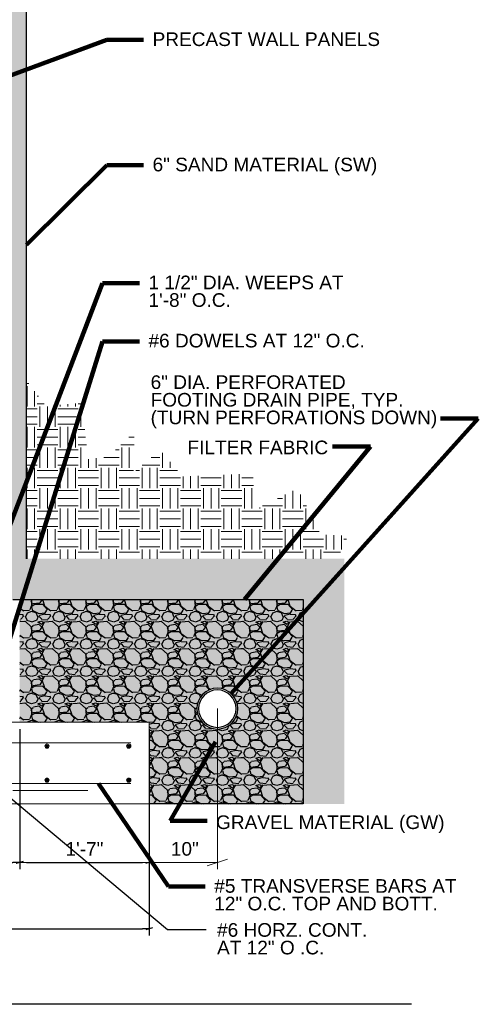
# Model space of a CAD drawing. Header units: inches. Extents: x -298 to 154, y 23 to 290.
# Tile 9 of 10: x 87 to 154, y 28 to 173. Entities that reach past the tile are written whole.
import ezdxf
from ezdxf.enums import TextEntityAlignment as Align

# ---------------------------------------------------------------- set-up
doc = ezdxf.new("R2010")
doc.units = ezdxf.units.IN
doc.header["$LTSCALE"] = 0.2
doc.header["$MEASUREMENT"] = 0
for name, color, linetype, lineweight in [('G-ANNO-DIM', 1, 'Continuous', 0), ('G-ANNO-PATT', 7, 'Continuous', 0), ('G-ANNO-TEXT', 7, 'Continuous', 30), ('S-FNDN-FTNG', 7, 'Continuous', 13), ('S-REIN-RBAR', 7, 'Continuous', 13), ('WC-REINF', 7, 'Continuous', 0)]:
    doc.layers.add(name, color=color, linetype=linetype, lineweight=lineweight)
doc.styles.add("3 4 1'-0", font='arial.ttf', dxfattribs={"height": 2})
doc.dimstyles.new("3 4 1'-0", dxfattribs={"dimtxt": 2, "dimasz": 1, "dimexe": 1, "dimexo": 1, "dimgap": 1, "dimtad": 1, "dimdec": 0, "dimzin": 11, "dimdsep": 46, "dimlunit": 3, "dimtxsty": "3 4 1'-0", "dimcen": 0, "dimadec": 4, "dimazin": 3, "dimtfac": 1, "dimtdec": 0, "dimtofl": 0, "dimtmove": 0, "dimatfit": 3, "dimfxl": 1, "dimtolj": 1, "dimtzin": 0, "dimarcsym": 0})

# ---------------------------------------------------------------- blocks, each defined once
blk = doc.blocks.new('REINFDOT')
at = {"layer": 'WC-REINF'}
for radius in [0.003125, 0.001875, 0.000625]:
    blk.add_circle((0, 0), radius, dxfattribs=at)
blk = doc.blocks.new('REINF. DOT_1')
at = {"layer": 'S-REIN-RBAR', "extrusion": (0, 0, -1), "xscale": 100, "yscale": -100, "zscale": 100, "rotation": 90}
blk.add_blockref('REINFDOT', (-36.533405, 24.589429), dxfattribs=at)
blk = doc.blocks.new('REINFDOT1')
for radius in [0.003125, 0.001875, 0.000625]:
    blk.add_circle((0, 0), radius)
blk = doc.blocks.new('REINF. DOT')
at = {"layer": 'S-REIN-RBAR', "xscale": 100, "yscale": 100, "zscale": 100, "rotation": 90.00000000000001}
blk.add_blockref('REINFDOT1', (36.53340474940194, 24.5894290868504), dxfattribs=at)
blk = doc.blocks.new('_Oblique_0.3')
at = {"color": 0, "linetype": 'ByBlock', "lineweight": -2}
for p, q in [((0, 0), (-1, 0)), ((0.5, 0.166667), (-0.5, -0.166667))]:
    blk.add_line(p, q, dxfattribs=at)
blk = doc.blocks.new('*D410')
at = {"layer": 'G-ANNO-DIM', "color": 0, "lineweight": -2, "transparency": 16777216}
for p, q in [((39.61776356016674, 56.82193616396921), (39.61776356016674, 38.49389316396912)), ((105.6177635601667, 56.82193616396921), (105.6177635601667, 38.49389316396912)), ((40.61776356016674, 39.49389316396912), (104.6177635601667, 39.49389316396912))]:
    blk.add_line(p, q, dxfattribs=at)
at = {"layer": 'G-ANNO-DIM', "color": 0, "lineweight": -2, "transparency": 16777216, "rotation": 180}
blk.add_blockref('_Oblique_0.3', (39.61776356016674, 39.49389316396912), dxfattribs=at)
at = {"layer": 'G-ANNO-DIM', "color": 0, "lineweight": -2, "transparency": 16777216}
blk.add_blockref('_Oblique_0.3', (105.6177635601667, 39.49389316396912), dxfattribs=at)
at = {"layer": 'G-ANNO-DIM', "color": 0, "transparency": 16777216, "insert": (72.61776356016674, 41.5150391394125), "char_height": 2, "attachment_point": 5, "style": "3 4 1'-0"}
blk.add_mtext('\\A1;5\'-6"', dxfattribs=at)
blk = doc.blocks.new('*D429')
at = {"layer": 'G-ANNO-DIM', "color": 0, "lineweight": -2, "transparency": 16777216}
for p, q in [((68.61776356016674, 68.82193616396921), (68.61776356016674, 48.23369216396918)), ((86.61776356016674, 68.82193616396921), (86.61776356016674, 48.23369216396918)), ((69.61776356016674, 49.23369216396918), (85.61776356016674, 49.23369216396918))]:
    blk.add_line(p, q, dxfattribs=at)
at = {"layer": 'G-ANNO-DIM', "color": 0, "lineweight": -2, "transparency": 16777216, "rotation": 180}
blk.add_blockref('_Oblique_0.3', (68.61776356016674, 49.23369216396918), dxfattribs=at)
at = {"layer": 'G-ANNO-DIM', "color": 0, "lineweight": -2, "transparency": 16777216}
blk.add_blockref('_Oblique_0.3', (86.61776356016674, 49.23369216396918), dxfattribs=at)
at = {"layer": 'G-ANNO-DIM', "color": 0, "transparency": 16777216, "insert": (77.61776356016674, 51.25483813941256), "char_height": 2, "attachment_point": 5, "style": "3 4 1'-0"}
blk.add_mtext('\\A1;1\'-6"', dxfattribs=at)

msp = doc.modelspace()

# ---------------------------------------------------------------- hatches: boundary and pattern name
at = {"layer": 'G-ANNO-PATT', "extrusion": (0, 0, -1)}
h = msp.add_hatch(dxfattribs=at)
h.set_pattern_fill('DGN_EARTH', color=256, style=0, pattern_type=2)
h.set_pattern_definition([(90, (-80.58259485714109, 140.1828288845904), (-6.000079, 3.673988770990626e-16), [3.00002, -3.00002]), (90, (-77.58255485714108, 137.1828088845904), (-6.000079, 3.673988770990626e-16), [3.00002, -3.00002]), (90, (-81.69260885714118, 140.1828288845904), (-6.000079, 3.673988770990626e-16), [3.00002, -3.00002]), (90, (-78.69256985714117, 137.1828088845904), (-6.000079, 3.673988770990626e-16), [3.00002, -3.00002]), (90, (-82.80262385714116, 140.1828288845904), (-6.000079, 3.673988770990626e-16), [3.00002, -3.00002]), (90, (-79.83258485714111, 137.1828088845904), (-6.000079, 3.673988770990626e-16), [3.00002, -3.00002]), (0, (-80.19258985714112, 142.7928458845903), (0, 6.000039), [3.000039, -3.000039]), (0, (-83.19262885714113, 139.8228258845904), (0, 6.000039), [3.000039, -3.000039]), (0, (-80.19258985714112, 141.6828388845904), (0, 6.000039), [3.000039, -3.000039]), (0, (-83.19262885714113, 138.6828188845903), (0, 6.000039), [3.000039, -3.000039]), (0, (-80.19258985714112, 140.5728308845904), (0, 6.000039), [3.000039, -3.000039]), (0, (-83.19262885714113, 137.5728118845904), (0, 6.000039), [3.000039, -3.000039])])
h.paths.add_polyline_path([(-133.2296460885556, 93.82194352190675), (-87.61778238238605, 93.82194352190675), (-87.61778238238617, 120.0191454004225), (-90.48025195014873, 116.2070149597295), (-95.81489919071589, 116.7152990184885), (-96.32318324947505, 111.3806517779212), (-96.60140493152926, 108.4606024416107), (-99.52145426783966, 108.738824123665), (-103.4358238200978, 112.4311905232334), (-103.2906633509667, 106.4770058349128), (-107.209996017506, 109.8171582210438), (-110.5501484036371, 105.8978255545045), (-120.8550801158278, 106.3317818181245), (-121.0796720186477, 100.9985157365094), (-127.3873012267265, 104.1534215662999), (-128.5202543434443, 101.8882990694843), (-129.6532074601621, 99.62317657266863), (-130.7861605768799, 97.35805407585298), (-134.7904851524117, 97.18266876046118)])
at = {"layer": 'G-ANNO-TEXT'}
h = msp.add_hatch(dxfattribs=at)
h.set_pattern_fill('DGN_CONCRETE', color=256, style=0, pattern_type=2)
h.set_pattern_definition([(136.602913, (22.09811705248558, 210.2629879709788), (-38.91417313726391, 36.05964569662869), [0.374891, -74.603258]), (139.602183, (21.78680305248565, 206.6827799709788), (-31.1313387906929, 25.75688932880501), [0.357684, -71.179198]), (140.396933, (18.36235605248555, 209.5675519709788), (-7.782834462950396, 5.151378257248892), [0.404052, -40.001116]), (82.824095, (21.78680305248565, 206.6827799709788), (7.782835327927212, 56.66515732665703), [0.311523, -61.993024]), (82.824095, (22.09811705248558, 210.2629879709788), (7.782835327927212, 56.66515732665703), [0.311523, -61.993024]), (90, (18.36235605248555, 209.5675519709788), (-7.782835, 4.765611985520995e-16), [0.309083, -4.842295]), (193.939602, (21.82571805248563, 206.9918629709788), (-38.9141734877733, -10.30275577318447), [0.3207599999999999, -63.83117899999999]), (189.395733, (22.13703105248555, 210.5720699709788), (-7.782834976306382, -1.806978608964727e-07), [0.315547, -31.239119]), (189.395733, (18.36235605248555, 209.8766339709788), (-7.782834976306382, -1.806978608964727e-07), [0.315547, -31.239119]), (137.931322, (23.10988505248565, 207.6100279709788), (-23.34850382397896, 20.60551169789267), [0.576629, -114.74913]), (135.206013, (17.38950205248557, 206.9403489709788), (-7.782834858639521, 5.151378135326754), [0.548361, -21.386094]), (185.814341, (23.1877140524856, 208.0478949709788), (-46.69700827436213, -5.15137777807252), [0.5085, -101.191558]), (186.295127, (17.46733005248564, 207.3782159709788), (-38.91417298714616, -5.151377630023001), [0.469803, -46.510483]), (79.92126600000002, (23.10988505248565, 207.6100279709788), (7.782835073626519, 41.21102392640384), [0.44473, -88.501292]), (79.92126600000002, (17.38950205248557, 206.9403489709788), (7.782834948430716, 46.36240197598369), [0.44473, -88.501292]), (113.348143, (24.35513905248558, 208.5887899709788), (-7.782834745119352, 15.45413340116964), [0.392758, -38.883037]), (114.932278, (20.7361210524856, 209.8251209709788), (-7.782834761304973, 15.45413346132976), [0.369251, -73.481014]), (114.932278, (18.71258405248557, 206.8373209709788), (-7.782834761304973, 15.45413346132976), [0.369251, -73.481014]), (107.939276, (17.07818905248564, 211.0356939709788), (-15.56566885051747, 46.36240129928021), [0.379023, -75.425626]), (58.854159, (24.35513905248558, 208.5887899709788), (7.782834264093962, 10.30275588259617), [0.30095, -29.794024]), (56.11950299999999, (18.71258405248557, 206.8373209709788), (23.34850430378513, 36.05964585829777), [0.279224, -55.56549399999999]), (56.11950299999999, (20.7361210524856, 209.8251209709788), (23.34850430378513, 36.05964585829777), [0.279224, -55.56549399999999]), (52.932131, (17.07818905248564, 211.0356939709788), (7.782834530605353, 5.151377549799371), [0.3228, -12.589183]), (161.688305, (18.86824005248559, 207.0691329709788), (-7.78283521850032, -2.590507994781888e-07), [0.3279189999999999, -16.06801799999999]), (161.688305, (24.5107960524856, 208.8463589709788), (-7.78283521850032, -2.590507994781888e-07), [0.3279189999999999, -16.06801799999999]), (161.688305, (20.89177705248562, 210.0569329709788), (-7.78283521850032, -2.590507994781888e-07), [0.3279189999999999, -16.06801799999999]), (161.688305, (17.27275905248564, 211.2932629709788), (-7.78283521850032, -2.590507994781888e-07), [0.3279189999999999, -16.06801799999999])])
h.paths.add_polyline_path([(134.2296460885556, 57.82194352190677), (134.2296460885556, 93.82194352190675), (87.61778238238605, 93.82194352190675), (87.61778238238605, 241.8219435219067), (-240.3822176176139, 241.8219435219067), (-240.3822176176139, 93.82194352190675), (-286.9940813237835, 93.32194352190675), (-286.9940813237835, 57.32194352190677), (-280.9940813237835, 57.42679513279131), (-280.9940813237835, 63.32194352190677), (-280.9940813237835, 87.32194352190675), (-238.3822176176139, 87.82194352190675), (-234.3822176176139, 87.82194352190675), (-234.3822176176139, 89.97894352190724), (-234.3822176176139, 217.6649435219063), (-234.3822176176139, 219.8219435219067), (-235.3822176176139, 219.8219435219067), (-235.3822176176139, 235.8219435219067), (-187.3797348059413, 235.8219435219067), (82.61778238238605, 235.8219435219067), (82.61778238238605, 219.8219435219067), (81.61778238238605, 219.8219435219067), (81.61778238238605, 217.6649435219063), (81.61778238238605, 89.97894352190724), (81.61778238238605, 87.82194352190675), (85.61778238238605, 87.82194352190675), (128.2296460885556, 87.82194352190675), (128.2296460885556, 63.82194352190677), (128.2296460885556, 57.82194352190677), (131.523269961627, 57.82194352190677)])
h = msp.add_hatch(dxfattribs=at)
h.set_pattern_fill('GRAVEL', color=256, style=0, pattern_type=2)
h.set_pattern_definition([(200.556169, (168.3351455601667, 74.05753516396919), (-12.00003982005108, -4.000039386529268), [0.6835200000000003, -101.844944]), (4.763673, (177.3797705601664, 73.78174916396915), (-36.00011832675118, -4.00003999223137), [1.003195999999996, -47.16334299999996]), (4.763673, (173.379771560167, 73.7817541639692), (-36.00011832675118, -4.00003999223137), [1.003195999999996, -47.16334299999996]), (4.763673, (169.3797725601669, 73.78175916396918), (-36.00011832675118, -4.00003999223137), [1.003195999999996, -47.16334299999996]), (332.35387, (168.5355305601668, 74.19218516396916), (-60.00019680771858, 32.00031540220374), [0.94826, -93.878342]), (332.35387, (172.5355195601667, 74.1921671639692), (-60.00019680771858, 32.00031540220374), [0.94826, -93.878342]), (332.35387, (176.5355085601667, 74.19214916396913), (-60.00019680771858, 32.00031540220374), [0.94826, -93.878342]), (285.2550230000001, (168.3417205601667, 74.72789916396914), (-4.542878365e-07, -4.00003946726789), [0.5824080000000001, -45.025037]), (285.2550230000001, (172.3417325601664, 74.72790316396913), (-4.542878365e-07, -4.00003946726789), [0.5824080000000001, -45.025037]), (285.2550230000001, (176.3417435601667, 74.72790716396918), (-4.542878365e-07, -4.00003946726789), [0.5824080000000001, -45.025037]), (213.690241, (168.8665725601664, 75.1472271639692), (-12.0000393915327, -4.000039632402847), [0.5919300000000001, -13.830351]), (213.690241, (172.8665955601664, 75.1472271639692), (-12.0000393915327, -4.000039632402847), [0.5919649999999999, -13.830317]), (213.690241, (168.8998885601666, 71.1702621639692), (-12.0000393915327, -4.000039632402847), [0.040468, -14.381814]), (213.690241, (176.8666195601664, 75.1472271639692), (-12.0000393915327, -4.000039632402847), [0.5919989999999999, -13.830282]), (213.690241, (172.8998845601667, 71.17024216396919), (-12.0000393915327, -4.000039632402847), [0.040434, -14.381848]), (213.690241, (176.8998795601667, 71.17022316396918), (-12.0000393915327, -4.000039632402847), [0.040399, -14.381882]), (180, (169.9262215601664, 75.09655316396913), (-12.000039, 4.000039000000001), [1.04, -10.960039]), (181.735716, (173.9262215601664, 75.09655316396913), (-120.0003939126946, -4.000039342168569), [1.04, -131.021026]), (180, (177.9262215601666, 75.09655316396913), (-12.000039, 4.000039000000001), [1.04, -10.960039]), (131.987026, (178.6609245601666, 74.32177916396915), (-12.00003998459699, 12.0001178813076), [1.076287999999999, -52.73858000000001]), (131.987026, (174.6609335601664, 74.32179516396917), (-12.00003998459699, 12.0001178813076), [1.076287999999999, -52.73858000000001]), (131.987026, (170.6609425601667, 74.32181016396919), (-12.00003998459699, 12.0001178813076), [1.076287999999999, -52.73858000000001]), (59.03640900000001, (178.2856675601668, 73.79092216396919), (-12.00003905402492, -16.00015740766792), [0.5556960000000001, -22.768301]), (59.03640900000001, (174.2856405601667, 73.79091316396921), (-12.00003905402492, -16.00015740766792), [0.5556960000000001, -22.768301]), (59.03640900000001, (170.2856125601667, 73.79090316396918), (-12.00003905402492, -16.00015740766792), [0.5556960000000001, -22.768301]), (90, (176.3262215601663, 71.53655316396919), (-12.000039, -4.000038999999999), [0.24, -3.760038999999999]), (90, (172.3262215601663, 71.53655316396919), (-12.000039, -4.000038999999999), [0.24, -3.760038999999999]), (90, (168.3262215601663, 71.53655316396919), (-12.000039, -4.000038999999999), [0.24, -3.760038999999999]), (118.610302, (176.4876375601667, 71.19015916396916), (-12.00003930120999, 24.00023604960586), [0.4118240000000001, -49.70845]), (118.610302, (172.4876165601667, 71.19016716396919), (-12.00003930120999, 24.00023604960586), [0.4118240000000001, -49.70845]), (118.610302, (168.4875955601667, 71.19017416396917), (-12.00003930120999, 24.00023604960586), [0.4118240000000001, -49.70845]), (186.911272, (169.5199745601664, 71.2832371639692), (-96.00031526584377, -12.00011847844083), [1.007176, -131.959434]), (186.911272, (173.5199755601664, 71.28324016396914), (-96.00031526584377, -12.00011847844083), [1.007176, -131.959434]), (186.911272, (177.5199755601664, 71.28324316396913), (-96.00031526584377, -12.00011847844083), [1.007176, -131.959434]), (236.3101059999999, (169.8585505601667, 71.79125816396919), (-12.00003937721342, -16.00015798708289), [0.5768879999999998, -42.69006599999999]), (236.3101059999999, (173.8585475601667, 71.7912521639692), (-12.00003937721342, -16.00015798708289), [0.5768879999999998, -42.69006599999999]), (236.3101059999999, (177.8585435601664, 71.79124616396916), (-12.00003937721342, -16.00015798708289), [0.5768879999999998, -42.69006599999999]), (354.28937, (170.2737725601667, 73.67850316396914), (-84.0002761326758, 8.000078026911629), [0.7642, -119.834711]), (354.28937, (174.2737705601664, 73.67850016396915), (-84.0002761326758, 8.000078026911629), [0.7642, -119.834711]), (354.28937, (178.2737685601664, 73.67849816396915), (-84.0002761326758, 8.000078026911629), [0.7642, -119.834711]), (14.036332, (177.4958345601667, 73.51429816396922), (-36.00011799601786, -8.000078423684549), [0.8246199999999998, -48.652829]), (14.036332, (173.4958355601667, 73.5143031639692), (-36.00011799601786, -8.000078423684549), [0.8246199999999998, -48.652829]), (14.036332, (169.4958375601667, 73.51430816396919), (-36.00011799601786, -8.000078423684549), [0.8246199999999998, -48.652829]), (74.744977, (177.4452165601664, 73.26144716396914), (4.542878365e-07, -4.00003946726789), [0.20396, -45.40348499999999]), (74.744977, (173.4452165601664, 73.26143316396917), (4.542878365e-07, -4.00003946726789), [0.20396, -45.40348499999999]), (74.744977, (169.4452175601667, 73.26141816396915), (4.542878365e-07, -4.00003946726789), [0.20396, -45.40348499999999]), (110.5559219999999, (175.1761885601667, 73.3115601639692), (-12.00003997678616, 28.00027523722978), [0.34176, -33.834564]), (110.5559219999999, (171.1761915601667, 73.31156716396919), (-12.00003997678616, 28.00027523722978), [0.34176, -33.834564]), (110.5559219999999, (167.1761955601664, 73.31157416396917), (-12.00003997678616, 28.00027523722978), [0.34176, -33.834564]), (163.1414969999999, (176.9645305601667, 73.85261916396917), (-120.0003940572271, 36.00035429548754), [0.670524, -137.257522]), (163.1414969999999, (172.9645305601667, 73.85261816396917), (-120.0003940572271, 36.00035429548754), [0.670524, -137.257522]), (163.1414969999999, (168.9645305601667, 73.85261616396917), (-120.0003940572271, 36.00035429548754), [0.670524, -137.257522]), (113.198454, (177.2346855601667, 73.28773516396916), (-12.00003916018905, 24.00023611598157), [0.6092599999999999, -29.854101]), (113.198454, (173.2346995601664, 73.28773016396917), (-12.00003916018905, 24.00023611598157), [0.6092599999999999, -29.854101]), (113.198454, (169.2347145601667, 73.28772616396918), (-12.00003916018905, 24.00023611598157), [0.6092599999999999, -29.854101]), (246.801546, (167.6838325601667, 73.80000016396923), (-12.00003916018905, -24.00023611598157), [0.5727120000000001, -29.890649]), (246.801546, (171.6838325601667, 73.80000616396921), (-12.00003916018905, -24.00023611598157), [0.5727120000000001, -29.890649]), (246.801546, (175.6838325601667, 73.8000121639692), (-12.00003916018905, -24.00023611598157), [0.5727120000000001, -29.890649]), (200.556169, (172.3351445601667, 74.0575341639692), (-12.00003982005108, -4.000039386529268), [0.6835200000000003, -101.844944]), (200.556169, (176.3351435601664, 74.0575321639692), (-12.00003982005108, -4.000039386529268), [0.6835200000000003, -101.844944]), (196.504464, (169.0264845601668, 72.71940316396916), (-96.00031514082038, -28.0002765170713), [0.7088, -111.932652]), (196.504464, (173.0264805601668, 72.71940516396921), (-96.00031514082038, -28.0002765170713), [0.7088, -111.932652]), (196.504464, (177.0264775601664, 72.71940616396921), (-96.00031514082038, -28.0002765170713), [0.7088, -111.932652]), (246.801546, (169.2866595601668, 73.30798716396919), (-12.00003916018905, -24.00023611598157), [0.60926, -29.854101]), (246.801546, (173.2866445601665, 73.3079831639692), (-12.00003916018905, -24.00023611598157), [0.60926, -29.854101]), (246.801546, (177.2866305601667, 73.30797816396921), (-12.00003916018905, -24.00023611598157), [0.60926, -29.854101]), (110.5559219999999, (175.6704195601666, 72.77108816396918), (-12.00003997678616, 28.00027523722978), [0.594644, -33.58168]), (110.5559219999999, (171.6704305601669, 72.7711051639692), (-12.00003997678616, 28.00027523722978), [0.594644, -33.58168]), (110.5559219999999, (167.6704425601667, 72.77112116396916), (-12.00003997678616, 28.00027523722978), [0.594644, -33.58168]), (163.495536, (176.3219225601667, 72.52733516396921), (-96.00031514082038, 28.0002765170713), [0.7088, -111.932652]), (163.495536, (172.3219255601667, 72.52733716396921), (-96.00031514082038, 28.0002765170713), [0.7088, -111.932652]), (163.495536, (168.3219295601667, 72.52733816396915), (-96.00031514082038, 28.0002765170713), [0.7088, -111.932652]), (18.435062, (177.2357335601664, 72.5048731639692), (-12.00003892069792, 1.3253787e-08), [0.5059640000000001, -12.143196]), (18.435062, (173.2357305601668, 72.50487716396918), (-12.00003892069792, 1.3253787e-08), [0.5059640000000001, -12.143196]), (18.435062, (169.2357275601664, 72.50488016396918), (-12.00003892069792, 1.3253787e-08), [0.5059640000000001, -12.143196]), (149.036078, (177.8430685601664, 72.14183316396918), (-48.00015735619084, 28.00027495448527), [0.699716, -69.272058]), (149.036078, (173.8430625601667, 72.14183416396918), (-48.00015735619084, 28.00027495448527), [0.699716, -69.272058]), (149.036078, (169.8430555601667, 72.14183516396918), (-48.00015735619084, 28.00027495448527), [0.699716, -69.272058]), (249.444078, (170.0252095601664, 72.5351291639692), (-12.00003997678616, -28.00027523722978), [0.430812, -33.745512]), (249.444078, (174.0252025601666, 72.53513016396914), (-12.00003997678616, -28.00027523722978), [0.430812, -33.745512]), (249.444078, (178.0251955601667, 72.5351311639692), (-12.00003997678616, -28.00027523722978), [0.430812, -33.745512]), (336.801273, (169.7263905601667, 72.66016516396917), (-36.00011842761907, 16.00015749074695), [0.304632, -91.085038]), (336.801273, (173.7263915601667, 72.66015816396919), (-36.00011842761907, 16.00015749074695), [0.304632, -91.085038]), (336.801273, (177.7263935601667, 72.6601511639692), (-36.00011842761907, 16.00015749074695), [0.304632, -91.085038]), (314.999812, (169.4499355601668, 72.17100916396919), (-12.00003968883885, 8.000078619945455), [0.565684, -16.40499]), (314.999812, (173.4499335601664, 72.17101216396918), (-12.00003968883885, 8.000078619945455), [0.565684, -16.40499]), (314.999812, (177.4499325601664, 72.17101516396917), (-12.00003968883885, 8.000078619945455), [0.565684, -16.40499]), (8.615704, (176.6204835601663, 72.06520416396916), (-24.00007906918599, -4.000039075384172), [0.8089479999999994, -132.6980639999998]), (8.615704, (172.6204815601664, 72.06520416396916), (-24.00007906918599, -4.000039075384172), [0.8089479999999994, -132.6980639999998]), (8.615704, (168.6204785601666, 72.06520316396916), (-24.00007906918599, -4.000039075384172), [0.8089479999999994, -132.6980639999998]), (41.633726, (176.2499155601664, 71.70186516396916), (-24.00007910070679, -20.00019673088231), [0.425204, -47.74147199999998]), (41.633726, (172.2498925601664, 71.70184316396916), (-24.00007910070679, -20.00019673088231), [0.425204, -47.74147199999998]), (41.633726, (168.249868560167, 71.70182116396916), (-24.00007910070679, -20.00019673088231), [0.425204, -47.74147199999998]), (317.4893659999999, (167.3752685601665, 72.65038816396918), (-12.00003922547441, 12.00011758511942), [1.245792, -63.86989899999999]), (317.4893659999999, (171.3752595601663, 72.65039116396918), (-12.00003922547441, 12.00011758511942), [1.245792, -63.86989899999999]), (317.4893659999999, (175.3752515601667, 72.65039416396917), (-12.00003922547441, 12.00011758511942), [1.245792, -63.86989899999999]), (4.763673, (178.4000075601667, 72.55831616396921), (-36.00011832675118, -4.00003999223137), [0.6442329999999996, -47.52230499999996]), (4.763673, (174.4000065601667, 72.55831716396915), (-36.00011832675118, -4.00003999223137), [0.9633279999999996, -47.20321099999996]), (4.763673, (170.4000055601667, 72.55831816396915), (-36.00011832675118, -4.00003999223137), [0.9633279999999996, -47.20321099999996]), (4.763673, (167.0420155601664, 72.61182016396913), (-36.00011832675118, -4.00003999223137), [0.3190919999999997, -47.84744599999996]), (59.03640900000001, (177.8708235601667, 71.88163616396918), (-12.00003905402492, -16.00015740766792), [0.8438, -22.480197]), (59.03640900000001, (173.8707895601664, 71.88164616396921), (-12.00003905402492, -16.00015740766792), [0.8438, -22.480197]), (59.03640900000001, (169.8707555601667, 71.88165516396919), (-12.00003905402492, -16.00015740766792), [0.8438, -22.480197]), (108.434836, (178.2846985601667, 74.82834016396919), (-12.00003915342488, 32.00031451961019), [0.3348159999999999, -37.61286499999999]), (108.434836, (178.1826555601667, 71.1472271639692), (-12.00003915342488, 32.00031451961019), [0.7151329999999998, -37.23254799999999]), (108.434836, (174.2846985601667, 74.82832716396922), (-12.00003915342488, 32.00031451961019), [0.3348299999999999, -37.61285099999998]), (108.434836, (174.1826515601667, 71.1472271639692), (-12.00003915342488, 32.00031451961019), [0.7151179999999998, -37.23256199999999]), (108.434836, (170.2846985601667, 74.8283141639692), (-12.00003915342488, 32.00031451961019), [0.3348439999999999, -37.61283699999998]), (108.434836, (170.1826465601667, 71.1472271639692), (-12.00003915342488, 32.00031451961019), [0.7151039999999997, -37.23257599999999]), (142.124834, (179.0420155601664, 74.21153816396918), (-12.00003944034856, 8.000079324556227), [0.9659610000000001, -44.64131799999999]), (142.124834, (175.1576605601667, 74.12213016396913), (-12.00003944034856, 8.000079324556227), [1.112115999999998, -44.49516299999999]), (142.124834, (171.1576555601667, 74.12208816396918), (-12.00003944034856, 8.000079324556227), [1.112115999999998, -44.49516299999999]), (142.124834, (167.1576505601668, 74.12204616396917), (-12.00003944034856, 8.000079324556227), [0.146136, -45.461143]), (182.726329, (168.0185165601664, 74.20672116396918), (-12.0000395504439, -4.416394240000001e-07), [0.840952, -83.25450899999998]), (182.726329, (172.0185155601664, 74.20672116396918), (-12.0000395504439, -4.416394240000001e-07), [0.840952, -83.25450899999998]), (182.726329, (176.0185155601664, 74.20672116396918), (-12.0000395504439, -4.416394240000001e-07), [0.840952, -83.25450899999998]), (246.801546, (168.3986295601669, 75.08344016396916), (-12.00003916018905, -24.00023611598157), [0.8246199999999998, -29.638741]), (246.801546, (172.3986035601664, 75.0834001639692), (-12.00003916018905, -24.00023611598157), [0.8246199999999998, -29.638741]), (246.801546, (176.3985775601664, 75.08336016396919), (-12.00003916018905, -24.00023611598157), [0.8246199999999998, -29.638741]), (270, (168.3144085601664, 71.8458501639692), (-12.000039, -4.000039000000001), [0.6994150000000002, -3.300624]), (270, (168.3476765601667, 75.1472271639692), (-12.000039, -4.000039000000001), [0.141538, -3.858501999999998]), (270, (172.3143965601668, 71.84583716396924), (-12.000039, -4.000039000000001), [0.6994020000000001, -3.300637]), (270, (172.3476645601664, 75.1472271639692), (-12.000039, -4.000039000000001), [0.14155, -3.858489]), (270, (176.3143845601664, 71.84582516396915), (-12.000039, -4.000039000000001), [0.6993890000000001, -3.30065]), (270, (176.3476515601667, 75.1472271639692), (-12.000039, -4.000039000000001), [0.141563, -3.858475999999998]), (48.012974, (178.7421375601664, 72.93749716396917), (-24.00007854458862, -28.00027566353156), [0.4437870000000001, -53.37108000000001]), (48.012974, (174.7421435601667, 72.93753516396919), (-24.00007854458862, -28.00027566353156), [0.6511520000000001, -53.163716]), (48.012974, (170.7421495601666, 72.9375731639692), (-24.00007854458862, -28.00027566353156), [0.6511520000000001, -53.163716]), (48.012974, (167.0420155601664, 73.2647311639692), (-24.00007854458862, -28.00027566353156), [0.207391, -53.60747599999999]), (355.236327, (169.8167185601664, 72.90037316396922), (-36.00011832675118, 4.00003999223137), [0.923472, -47.24306699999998]), (355.236327, (173.8167195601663, 72.90037716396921), (-36.00011832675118, 4.00003999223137), [0.923472, -47.24306699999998]), (355.236327, (177.8167215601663, 72.9003821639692), (-36.00011832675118, 4.00003999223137), [0.923472, -47.24306699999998]), (311.9870259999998, (169.4609495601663, 73.32182416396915), (-24.00007854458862, 28.00027566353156), [0.538144, -53.276724]), (311.9870259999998, (173.4609405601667, 73.3218081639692), (-24.00007854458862, 28.00027566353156), [0.538144, -53.276724]), (311.9870259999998, (177.4609315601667, 73.32179216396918), (-24.00007854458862, 28.00027566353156), [0.538144, -53.276724])])
h.paths.add_polyline_path([(128.2296276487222, 57.82193568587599), (128.2296276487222, 87.82193568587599), (86.61776394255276, 87.82193568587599), (86.61776394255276, 75.8688016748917), (86.61776394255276, 74.36360235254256), (86.61776394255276, 69.82193568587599), (105.6177639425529, 69.82193568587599), (105.6177639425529, 57.82193568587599)])
edge = h.paths.add_edge_path(flags=17)
edge.add_arc((115.6177639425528, 71.82193568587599), 3, 0, 360)
h = msp.add_hatch(dxfattribs=at)
h.set_pattern_fill('DGN_GRAVEL', color=256, style=0, pattern_type=2)
h.set_pattern_definition([(199.983167, (168.3620050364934, 74.06726146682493), (-120.0007874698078, -44.00043303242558), [0.702287, -139.755088]), (4.484620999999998, (177.3620640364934, 73.78725846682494), (48.00031468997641, 4.000039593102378), [1.023139, -203.604697]), (4.763657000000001, (173.4020380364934, 73.78725846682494), (36.00023603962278, 4.000039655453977), [0.963334, -47.203362]), (4.484620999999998, (169.3820110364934, 73.78725846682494), (48.00031468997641, 4.000039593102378), [1.023139, -203.604697]), (332.353947, (168.5420060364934, 74.18726246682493), (60.00039394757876, -32.00031550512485), [0.948268, -93.878577]), (332.353947, (172.5620320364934, 74.18726246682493), (60.00039394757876, -32.00031550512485), [0.948268, -93.878577]), (332.353947, (176.5220580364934, 74.18726246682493), (60.00039394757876, -32.00031550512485), [0.948268, -93.878577]), (282.094719, (168.3620050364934, 74.72726746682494), (12.00007916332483, -52.00051173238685), [0.5727180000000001, -56.699121]), (287.818834, (172.3220310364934, 74.72726746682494), (24.00015740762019, -76.00074835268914), [0.5882229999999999, -117.056428]), (287.818834, (176.3420570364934, 74.72726746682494), (24.00015740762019, -76.00074835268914), [0.5882229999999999, -117.056428]), (215.311302, (168.8420080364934, 75.14727146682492), (-12.00007916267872, -8.000078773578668), [0.588222, -117.056208]), (215.311302, (172.8620340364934, 75.14727146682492), (-12.00007916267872, -8.000078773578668), [0.588222, -117.056208]), (198.435005, (168.9020080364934, 71.16723246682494), (-1.272049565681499e-07, 4.000039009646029), [0.06324600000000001, -12.585952]), (215.311302, (176.8820610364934, 75.14727146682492), (-12.00007916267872, -8.000078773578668), [0.588222, -117.056208]), (198.435005, (172.9220350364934, 71.16723246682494), (-1.272049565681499e-07, 4.000039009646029), [0.06324600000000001, -12.585952]), (270, (176.8820610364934, 71.16723246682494), (12.000079, -2.204378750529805e-15), [0.02, -3.980039]), (180, (169.9220150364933, 75.08727146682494), (-4.898634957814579e-16, -4.000039), [1.020007, -10.980072]), (180, (173.9420410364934, 75.08727146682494), (-4.898634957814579e-16, -4.000039), [1.080007, -10.920072]), (180, (177.9020670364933, 75.08727146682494), (-4.898634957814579e-16, -4.000039), [1.020007, -10.980072]), (131.987119, (178.6820720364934, 74.32726346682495), (-24.0001573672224, 28.00027528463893), [1.076299, -52.738648]), (131.987119, (174.6620460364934, 74.32726346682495), (-24.0001573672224, 28.00027528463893), [1.076299, -52.738648]), (131.987119, (170.6420200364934, 74.32726346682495), (-24.0001573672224, 28.00027528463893), [1.076299, -52.738648]), (57.99470099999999, (178.2620700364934, 73.78725846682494), (12.00007929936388, 20.00019692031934), [0.566044, -112.64274]), (63.435024, (174.3020440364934, 73.78725846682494), (12.00007852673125, 20.00019706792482), [0.5366609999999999, -26.296401]), (57.99470099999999, (170.2820170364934, 73.78725846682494), (12.00007929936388, 20.00019692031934), [0.566044, -112.64274]), (90, (176.3420570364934, 71.52723646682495), (-12.000079, 7.347929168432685e-16), [0.240002, -3.760037]), (90, (172.3220310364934, 71.52723646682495), (-12.000079, 7.347929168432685e-16), [0.240002, -3.760037]), (90, (168.3020040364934, 71.52723646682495), (-12.000079, 7.347929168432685e-16), [0.240002, -3.760037]), (116.564976, (176.4620580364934, 71.18723246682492), (-12.00007852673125, 20.00019706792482), [0.402496, -26.430566]), (123.689981, (172.5020320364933, 71.18723246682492), (-12.00007843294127, 20.00019659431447), [0.43267, -42.834328]), (116.564976, (168.4820050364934, 71.18723246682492), (-12.00007852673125, 20.00019706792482), [0.402496, -26.430566]), (187.125039, (169.5020120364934, 71.28723346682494), (-36.000236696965, -4.000038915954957), [0.967477, -95.78025500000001]), (186.709859, (173.5220390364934, 71.28723346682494), (-36.000236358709, -4.000039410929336), [1.027041, -204.381229]), (186.709859, (177.5420650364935, 71.28723346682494), (-36.000236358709, -4.000039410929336), [1.027041, -204.381229]), (237.994701, (169.8620150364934, 71.78723846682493), (-12.00007929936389, -20.00019692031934), [0.566044, -112.64274]), (233.130193, (173.8820410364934, 71.78723846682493), (-12.00007901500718, -12.00011798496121), [0.600005, -19.400168]), (237.994701, (177.8420670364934, 71.78723846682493), (-12.00007929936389, -20.00019692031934), [0.566044, -112.64274]), (354.143967, (170.2820170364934, 73.68725746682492), (36.0002357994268, -4.00003994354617), [0.7840969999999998, -156.0353039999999]), (353.659788, (174.3020440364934, 73.68725746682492), (24.00015746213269, -4.000038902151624), [0.724436, -35.497344]), (354.143967, (178.2620700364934, 73.68725746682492), (36.0002357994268, -4.00003994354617), [0.7840969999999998, -156.0353039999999]), (13.39254, (177.4820650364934, 73.50725546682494), (48.00031509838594, 12.00011841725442), [0.8634870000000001, -85.48522700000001]), (14.38144, (173.5220390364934, 73.50725546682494), (48.00031488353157, 12.00011855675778), [0.805238, -160.242428]), (14.38144, (169.5020120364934, 73.50725546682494), (48.00031488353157, 12.00011855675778), [0.805238, -160.242428]), (73.300808, (177.4220640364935, 73.26725346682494), (12.00007808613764, 36.00035467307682), [0.2088079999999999, -41.55281799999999]), (90, (173.4620380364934, 73.26725346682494), (-12.000079, 7.347929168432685e-16), [0.200002, -3.800037]), (73.300808, (169.4420120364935, 73.26725346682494), (12.00007808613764, 36.00035467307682), [0.2088079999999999, -41.55281799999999]), (110.555983, (175.2020500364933, 73.30725346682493), (-12.00007879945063, 28.0002751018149), [0.341763, -33.834574]), (110.555983, (171.1820230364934, 73.30725346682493), (-12.00007879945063, 28.0002751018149), [0.341763, -33.834574]), (110.555983, (167.1619970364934, 73.30725346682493), (-12.00007879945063, 28.0002751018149), [0.341763, -33.834574]), (161.564995, (176.9420610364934, 73.84725946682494), (1.272049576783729e-07, 4.000039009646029), [0.63246, -12.016738]), (163.141549, (172.9820350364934, 73.84725946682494), (-120.0007875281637, 36.00035471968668), [0.689642, -137.238818]), (163.141549, (168.9620090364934, 73.84725946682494), (-120.0007875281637, 36.00035471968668), [0.689642, -137.238818]), (113.198522, (177.2420630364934, 73.28725346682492), (-12.00007841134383, 24.00023684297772), [0.609268, -29.854109]), (113.198522, (173.2220370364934, 73.28725346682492), (-12.00007841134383, 24.00023684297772), [0.609268, -29.854109]), (113.198522, (169.2620110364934, 73.28725346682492), (-12.00007841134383, 24.00023684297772), [0.609268, -29.854109]), (245.224931, (167.7020000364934, 73.80725846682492), (-12.00007850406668, -24.00023656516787), [0.5727180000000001, -56.69909699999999]), (245.224931, (171.6620260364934, 73.80725846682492), (-12.00007850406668, -24.00023656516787), [0.5727180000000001, -56.69909699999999]), (245.224931, (175.6820530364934, 73.80725846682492), (-12.00007850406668, -24.00023656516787), [0.5727180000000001, -56.69909699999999]), (201.801474, (172.3220310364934, 74.06726146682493), (-12.00007874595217, -4.000039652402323), [0.646224, -63.976207]), (199.983167, (176.3420570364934, 74.06726146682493), (-120.0007874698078, -44.00043303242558), [0.702287, -139.755088]), (196.858451, (169.0220090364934, 72.72724846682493), (-120.0007875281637, -36.00035471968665), [0.6896419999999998, -137.2388179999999]), (195.524159, (173.0420350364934, 72.72724846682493), (-12.00007858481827, -4.000038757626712), [0.7472669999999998, -73.97940799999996]), (196.858451, (177.0020610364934, 72.72724846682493), (-120.0007875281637, -36.00035471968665), [0.6896419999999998, -137.2388179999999]), (246.8014779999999, (169.2620110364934, 73.30725346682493), (-12.00007841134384, -24.00023684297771), [0.609268, -29.854109]), (246.8014779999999, (173.2820370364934, 73.30725346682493), (-12.00007841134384, -24.00023684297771), [0.609268, -29.854109]), (246.8014779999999, (177.3020630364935, 73.30725346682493), (-12.00007841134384, -24.00023684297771), [0.609268, -29.854109]), (113.198522, (175.6820530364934, 72.76724846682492), (-12.00007841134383, 24.00023684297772), [0.609268, -29.854109]), (107.818834, (171.6620260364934, 72.76724846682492), (-24.00015740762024, 76.00074835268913), [0.5882229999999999, -117.056428]), (107.818834, (167.6420000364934, 72.76724846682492), (-24.00015740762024, 76.00074835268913), [0.5882229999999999, -117.056428]), (164.475841, (176.3420570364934, 72.52724646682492), (-12.00007858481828, 4.000038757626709), [0.747267, -73.97940799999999]), (163.141549, (172.3220310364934, 72.52724646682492), (-120.0007875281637, 36.00035471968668), [0.689642, -137.238818]), (163.141549, (168.3020040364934, 72.52724646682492), (-120.0007875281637, 36.00035471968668), [0.689642, -137.238818]), (18.435005, (177.2420630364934, 72.50724546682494), (-1.272049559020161e-07, 4.000039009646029), [0.5059679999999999, -12.14323]), (18.435005, (173.2220370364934, 72.50724546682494), (-1.272049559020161e-07, 4.000039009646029), [0.5059679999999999, -12.14323]), (18.435005, (169.2620110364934, 72.50724546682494), (-1.272049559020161e-07, 4.000039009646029), [0.5059679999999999, -12.14323]), (149.036161, (177.8420670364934, 72.14724246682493), (-48.00031453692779, 28.00027539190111), [0.699719, -69.272223]), (149.036161, (173.8220400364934, 72.14724246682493), (-48.00031453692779, 28.00027539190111), [0.699719, -69.272223]), (149.036161, (169.8620150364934, 72.14724246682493), (-48.00031453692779, 28.00027539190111), [0.699719, -69.272223]), (245.772325, (170.0420160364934, 72.52724646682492), (-12.00007874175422, -28.00027605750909), [0.438638, -87.289025]), (253.300808, (174.0020420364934, 72.52724646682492), (-12.00007808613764, -36.00035467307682), [0.417616, -41.34401]), (245.772325, (178.0220680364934, 72.52724646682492), (-12.00007874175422, -28.00027605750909), [0.438638, -87.289025]), (333.434874, (169.7420140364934, 72.66724746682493), (12.00007852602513, -4.000038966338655), [0.2683299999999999, -26.56467899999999]), (338.198526, (173.7020400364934, 72.66724746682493), (12.00007874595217, -4.000039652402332), [0.323112, -64.299319]), (338.198526, (177.7220660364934, 72.66724746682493), (12.00007874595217, -4.000039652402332), [0.323112, -64.299319]), (316.397087, (169.4420120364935, 72.16724246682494), (72.0004727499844, -68.00066929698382), [0.5800049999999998, -115.420937]), (311.987119, (173.4620380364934, 72.16724246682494), (24.00015736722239, -28.00027528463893), [0.5381489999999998, -53.27679699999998]), (316.397087, (177.4220640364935, 72.16724246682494), (72.0004727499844, -68.00066929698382), [0.5800049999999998, -115.420937]), (8.746191, (176.6420590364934, 72.06724146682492), (132.0008662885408, 20.00019836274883), [0.7891819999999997, -157.0472229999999]), (8.746191, (172.6220330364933, 72.06724146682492), (132.0008662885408, 20.00019836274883), [0.7891819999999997, -157.0472229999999]), (8.130129, (168.6020060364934, 72.06724146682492), (60.00039357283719, 8.000079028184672), [0.848534, -84.00484200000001]), (37.875075, (176.2220560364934, 71.70723846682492), (24.00015694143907, 20.00019701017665), [0.456074, -45.151299]), (43.02516, (172.2620300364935, 71.70723846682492), (12.0000784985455, 12.00011787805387), [0.410369, -81.663433]), (43.02516, (168.2420040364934, 71.70723846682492), (12.0000784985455, 12.00011787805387), [0.410369, -81.663433]), (316.97484, (167.4019980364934, 72.64724746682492), (12.00007849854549, -12.00011787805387), [1.231107, -80.84269499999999]), (318.8139820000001, (171.3620240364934, 72.64724746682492), (60.00039431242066, -52.00051110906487), [1.275628, -126.287141]), (316.97484, (175.3820510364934, 72.64724746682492), (12.00007849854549, -12.00011787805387), [1.231107, -80.84269499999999]), (3.468241, (178.3820700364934, 72.56724646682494), (72.00047253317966, 4.000039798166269), [0.661215, -131.581856]), (4.763657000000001, (174.4220440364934, 72.56724646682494), (36.00023603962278, 4.000039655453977), [0.963334, -47.203362]), (4.763657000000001, (170.4020180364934, 72.56724646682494), (36.00023603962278, 4.000039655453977), [0.963334, -47.203362]), (7.594667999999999, (167.0419960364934, 72.60724646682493), (36.00023589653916, 4.000039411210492), [0.302657, -60.228728]), (56.310019, (177.8420670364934, 71.88723946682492), (12.00007892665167, 16.00015723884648), [0.86534, -42.401658]), (59.743645, (173.8820410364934, 71.88723946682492), (72.00047193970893, 124.0012204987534), [0.8335540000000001, -165.877276]), (59.743645, (169.8620150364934, 71.88723946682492), (72.00047193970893, 124.0012204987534), [0.8335540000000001, -165.877276]), (100.619621, (178.2620700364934, 74.82726846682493), (-12.00007841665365, 60.00059046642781), [0.3255799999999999, -64.79033599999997]), (109.439976, (178.2020690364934, 71.14723246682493), (-12.00007910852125, 32.00031523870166), [0.7211169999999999, -71.39059199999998]), (110.555983, (174.3020440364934, 74.82726846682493), (-12.00007879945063, 28.0002751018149), [0.341763, -33.834574]), (109.439976, (174.1820430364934, 71.14723246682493), (-12.00007910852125, 32.00031523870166), [0.7211169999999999, -71.39059199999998]), (110.555983, (170.2820170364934, 74.82726846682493), (-12.00007879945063, 28.0002751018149), [0.341763, -33.834574]), (104.826433, (170.1620160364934, 71.14723246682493), (-24.00015701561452, 92.00090527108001), [0.703427, -139.981971]), (142.431317, (179.0420750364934, 74.20726246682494), (-36.00023675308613, 28.00027561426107), [0.984081, -195.832084]), (141.008914, (175.1420490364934, 74.12726146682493), (-60.00039403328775, 48.00047240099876), [1.080749, -106.994149]), (142.926836, (171.1820230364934, 74.12726146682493), (-132.0008656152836, 100.0009842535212), [1.128016, -224.475152]), (146.309846, (167.1619970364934, 74.12726146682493), (-12.00007930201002, 4.000039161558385), [0.1442229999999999, -14.278091]), (182.72632, (168.0020020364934, 74.20726246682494), (-72.00047207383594, -4.000039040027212), [0.840957, -83.254779]), (182.72632, (172.0220290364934, 74.20726246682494), (-72.00047207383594, -4.000039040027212), [0.840957, -83.254779]), (182.72632, (176.0420550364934, 74.20726246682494), (-72.00047207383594, -4.000039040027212), [0.840957, -83.254779]), (244.653897, (168.4220050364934, 75.08727146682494), (-24.00015735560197, -52.00051233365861), [0.84096, -83.255002]), (248.459088, (172.3820310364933, 75.08727146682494), (-36.00023695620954, -92.00090528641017), [0.8170759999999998, -162.5980459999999]), (248.459088, (176.4020570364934, 75.08727146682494), (-36.00023695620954, -92.00090528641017), [0.8170759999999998, -162.5980459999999]), (274.899076, (168.3020040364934, 71.84723946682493), (12.00007781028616, -136.0013383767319), [0.702574, -139.812151]), (270, (168.3620050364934, 75.14727146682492), (12.000079, -2.204378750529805e-15), [0.140001, -3.860038]), (270, (172.3220310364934, 71.84723946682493), (12.000079, -2.204378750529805e-15), [0.7000069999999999, -3.300032]), (293.198522, (172.3220310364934, 75.14727146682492), (12.00007841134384, -24.00023684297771), [0.152317, -30.31106]), (270, (176.3420570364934, 71.84723946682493), (12.000079, -2.204378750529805e-15), [0.7000069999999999, -3.300032]), (270, (176.3420570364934, 75.14727146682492), (12.000079, -2.204378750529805e-15), [0.140001, -3.860038]), (46.847704, (178.7420730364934, 72.94725046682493), (48.00031491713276, 52.00051117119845), [0.438638, -87.28894]), (45.00009399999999, (174.7220460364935, 72.94725046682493), (12.0000782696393, 8.00007873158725), [0.678828, -16.291874]), (48.81416800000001, (170.7620200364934, 72.94725046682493), (60.0003933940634, 68.0006694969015), [0.637814, -126.92501]), (53.13019300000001, (167.0419960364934, 73.26725346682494), (12.00007901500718, 12.0001179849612), [0.200002, -19.800171]), (355.2363430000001, (169.8020140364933, 72.90724946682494), (36.00023603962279, -4.000039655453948), [0.963334, -47.203362]), (354.9203759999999, (173.8220400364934, 72.90724946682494), (132.0008659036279, -12.00011709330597), [0.9035549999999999, -179.807348]), (354.9203759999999, (177.8420670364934, 72.90724946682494), (132.0008659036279, -12.00011709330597), [0.9035549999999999, -179.807348]), (311.987119, (169.4420120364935, 73.32725346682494), (24.00015736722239, -28.00027528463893), [0.5381489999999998, -53.27679699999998]), (311.987119, (173.4620380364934, 73.32725346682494), (24.00015736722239, -28.00027528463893), [0.5381489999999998, -53.27679699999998]), (311.987119, (177.4820650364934, 73.32725346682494), (24.00015736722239, -28.00027528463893), [0.5381489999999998, -53.27679699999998])])
h.paths.add_polyline_path([(128.2296460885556, 57.82194352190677), (128.2296460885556, 87.82194352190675), (86.61778238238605, 87.82194352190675), (86.61778238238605, 75.86880951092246), (86.61778238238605, 74.36361018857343), (86.61778238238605, 69.82194352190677), (105.6177823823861, 69.82194352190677), (105.6177823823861, 57.82194352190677)])
edge = h.paths.add_edge_path(flags=0)
edge.add_arc((115.6177823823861, 71.82194352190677), 3, -180, 180, ccw=False)

# ---------------------------------------------------------------- linework, layer by layer
at = {"layer": 'G-ANNO-DIM'}
for p, q in [((115.6177635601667, 71.82193616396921, 0.4266261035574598), (115.6177635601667, 48.23369216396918, 0.4266261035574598)), ((128.2296275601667, 63.82193616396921, 0.4266261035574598), (128.2296275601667, 57.82193616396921, 0.4266261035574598)), ((105.6177635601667, 56.82193616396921, 0.4266261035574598), (105.6177635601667, 48.23369216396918, 0.4266261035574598)), ((105.6177635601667, 49.23369216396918, 0.4266261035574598), (115.6177635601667, 49.23369216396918, 0.4266261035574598)), ((117.1177635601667, 49.73369216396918, 0.4266261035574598), (114.1177635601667, 48.73369216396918, 0.4266261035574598))]:
    msp.add_line(p, q, dxfattribs=at)
at = {"layer": 'G-ANNO-TEXT'}
for p, q in [((87.61776356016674, 93.82193616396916, 0.4266261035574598), (87.61776356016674, 241.8219361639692, 0.4266261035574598)), ((144.0998225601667, 28.40935316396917, 0.4266261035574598), (-276.8460634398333, 28.40935316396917, 0.4266261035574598))]:
    msp.add_line(p, q, dxfattribs=at)
at = {"layer": 'G-ANNO-TEXT', "elevation": 0.4266261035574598, "flags": 128}
for points in [[(85.61776356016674, 87.82193616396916), (128.2296275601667, 87.82193616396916), (128.2296275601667, 57.82193616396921), (105.6177635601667, 57.82193616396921)], [(83.62747656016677, 72.73357816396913), (78.32660156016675, 64.51971516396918), (108.3109325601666, 39.40755916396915), (113.9651205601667, 39.40755916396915)]]:
    msp.add_lwpolyline(points, dxfattribs=at)
at = {"layer": 'G-ANNO-TEXT', "extrusion": (0, 0, -1)}
for radius in [3, 2.749999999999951]:
    msp.add_circle((-115.6177635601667, 71.82193616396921, -0.4266261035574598), radius, dxfattribs=at)
at = {"layer": 'S-FNDN-FTNG'}
msp.add_3dface([(105.6177635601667, 57.82193616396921, 0.4266261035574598), (39.61776356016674, 57.82193616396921, 0.4266261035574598), (39.61776356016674, 69.82193616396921, 0.4266261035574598), (105.6177635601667, 69.82193616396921, 0.4266261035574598)], dxfattribs=at)
at = {"layer": 'S-REIN-RBAR'}
for p, q in [((102.9184825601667, 66.82193616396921, 0.4266261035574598), (42.30219256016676, 66.82193616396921, 0.4266261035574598)), ((102.9184825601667, 60.82193616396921, 0.4266261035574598), (42.30219256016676, 60.82193616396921, 0.4266261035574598)), ((96.61776356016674, 59.82193616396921, 0.4266261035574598), (85.61776356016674, 59.82193616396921, 0.4266261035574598))]:
    msp.add_line(p, q, dxfattribs=at)

# ---------------------------------------------------------------- block references
at = {"layer": 'S-REIN-RBAR', "rotation": 180}
for p in [(127.1511685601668, 90.91136516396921, 0.4266261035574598), (139.1511685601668, 90.91136516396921, 0.4266261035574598)]:
    msp.add_blockref('REINF. DOT', p, dxfattribs=at)
at = {"layer": 'S-REIN-RBAR', "extrusion": (0, 0, -1)}
for p in [(-127.1511685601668, 36.73250616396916, -0.4266261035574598), (-139.1511685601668, 36.73250616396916, -0.4266261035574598)]:
    msp.add_blockref('REINF. DOT_1', p, dxfattribs=at)

# ---------------------------------------------------------------- texts
at = {"layer": 'G-ANNO-DIM', "color": 7, "linetype": 'Continuous', "style": "3 4 1'-0"}
msp.add_text('10"', height=2, dxfattribs=at).set_placement((110.8431975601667, 51.23369216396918, 0.4266261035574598), align=Align.MIDDLE_CENTER)
at = {"layer": 'G-ANNO-TEXT', "color": 7, "style": "3 4 1'-0"}
msp.add_text('6" SAND MATERIAL (SW)', height=2, dxfattribs=at).set_placement((106.1141295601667, 152.7092441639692, 0.4266261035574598), align=Align.TOP_LEFT)
at = {"layer": 'G-ANNO-TEXT', "color": 7, "char_height": 2, "attachment_point": 1, "style": "3 4 1'-0"}
for s, insert, line_spacing_factor in [('PRECAST WALL PANELS', (106.1141295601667, 171.1088761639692, 0.4266261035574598), 0.6), ('1 1/2" DIA. WEEPS AT\\P1\'-8" O.C.', (105.5166815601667, 135.4019561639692, 0.4266261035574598), 0.776524), ('#6 DOWELS AT 12" O.C.', (105.5166815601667, 126.8526811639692, 0.4266261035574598), 0.6), ('6" DIA. PERFORATED \\PFOOTING DRAIN PIPE, TYP. \\P(TURN PERFORATIONS DOWN)', (105.8256785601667, 120.7580681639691, 0.4266261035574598), 0.776524), ('FILTER FABRIC', (111.2351205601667, 111.1727841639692, 0.4266261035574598), 0.6), ('GRAVEL MATERIAL (GW)', (115.4265495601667, 56.1430421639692, 0.4266261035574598), 0.6), ('#5 TRANSVERSE BARS AT \\P12" O.C. TOP AND BOTT.', (115.1670645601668, 46.78909816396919, 0.4266261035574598), 0.776524), ('#6 HORZ. CONT.\\PAT 12" O .C.', (115.5759195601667, 40.32937816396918, 0.4266261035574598), 0.776524)]:
    msp.add_mtext(s, dxfattribs=dict(at, insert=insert, line_spacing_factor=line_spacing_factor))

# ---------------------------------------------------------------- dimensions: what is measured, and where the dimension line sits
at = {"layer": 'G-ANNO-DIM'}
for base, p1, p2, picture, middle in [((86.61776356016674, 49.23369216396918, 0.4266261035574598), (68.61776356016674, 69.82193616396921, 0.4266261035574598), (86.61776356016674, 69.82193616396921, 0.4266261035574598), '*D429', (77.61776356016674, 51.25483813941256, 0.4266261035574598)), ((105.6177635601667, 39.49389316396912, 0.4266261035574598), (39.61776356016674, 57.82193616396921, 0.4266261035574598), (105.6177635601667, 57.82193616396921, 0.4266261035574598), '*D410', (72.61776356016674, 41.5150391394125, 0.4266261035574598))]:
    dim = msp.add_linear_dim(base=base, p1=p1, p2=p2, dimstyle="3 4 1'-0", override={"dimblk": '_Oblique_0.3'}, dxfattribs=at)
    dim.commit()
    dim.dimension.update_dxf_attribs({"geometry": picture, "text_midpoint": middle})
msp.add_linear_dim(base=(105.6177635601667, 49.23369216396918, 0.4266261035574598), p1=(86.61776356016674, 69.82193616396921, 0.4266261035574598), p2=(105.6177635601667, 69.82193616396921, 0.4266261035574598), dimstyle="3 4 1'-0", override={"dimblk": '_Oblique_0.3'}, dxfattribs=at).render()

# ---------------------------------------------------------------- leaders
at = {"layer": 'G-ANNO-TEXT'}
for points in [[(81.61776356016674, 163.4406311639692, 0.4266261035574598), (99.3854735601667, 170.0036881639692, 0.4266261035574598), (104.7979985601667, 170.0036881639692, 0.4266261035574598)], [(87.61776356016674, 139.9281901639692, 0.4266261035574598), (99.3854735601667, 151.6040561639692, 0.4266261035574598), (104.7979985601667, 151.6040561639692, 0.4266261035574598)], [(76.61776356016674, 76.61880216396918, 0.4266261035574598), (98.78802556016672, 134.2967681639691, 0.4266261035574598), (104.2005505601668, 134.2967681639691, 0.4266261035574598)], [(84.61776356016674, 80.37798616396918, 0.4266261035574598), (98.78802556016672, 125.7474931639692, 0.4266261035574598), (104.2005505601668, 125.7474931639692, 0.4266261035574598)], [(117.6249225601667, 74.0510021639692, 0.4266261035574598), (153.9077055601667, 114.4260261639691, 0.4266261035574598), (148.3400815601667, 114.4260261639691, 0.4266261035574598)], [(119.6105945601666, 87.82193616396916, 0.4266261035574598), (138.0720785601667, 110.2869991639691, 0.4266261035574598), (132.5044545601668, 110.2869991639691, 0.4266261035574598)], [(115.3554025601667, 66.9382081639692, 0.4266261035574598), (108.6978935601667, 55.3397711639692, 0.4266261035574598), (114.1104175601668, 55.3397711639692, 0.4266261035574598)], [(98.16377256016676, 60.82193616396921, 0.4266261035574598), (108.4384075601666, 45.68391016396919, 0.4266261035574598), (113.8509325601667, 45.68391016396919, 0.4266261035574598)]]:
    msp.add_leader(points, dimstyle="3 4 1'-0", override={"dimscale": 1, "dimgap": 2, "dimclrd": 256, "dimlwd": 65535}, dxfattribs=at)

doc.saveas('drawing.dxf')
